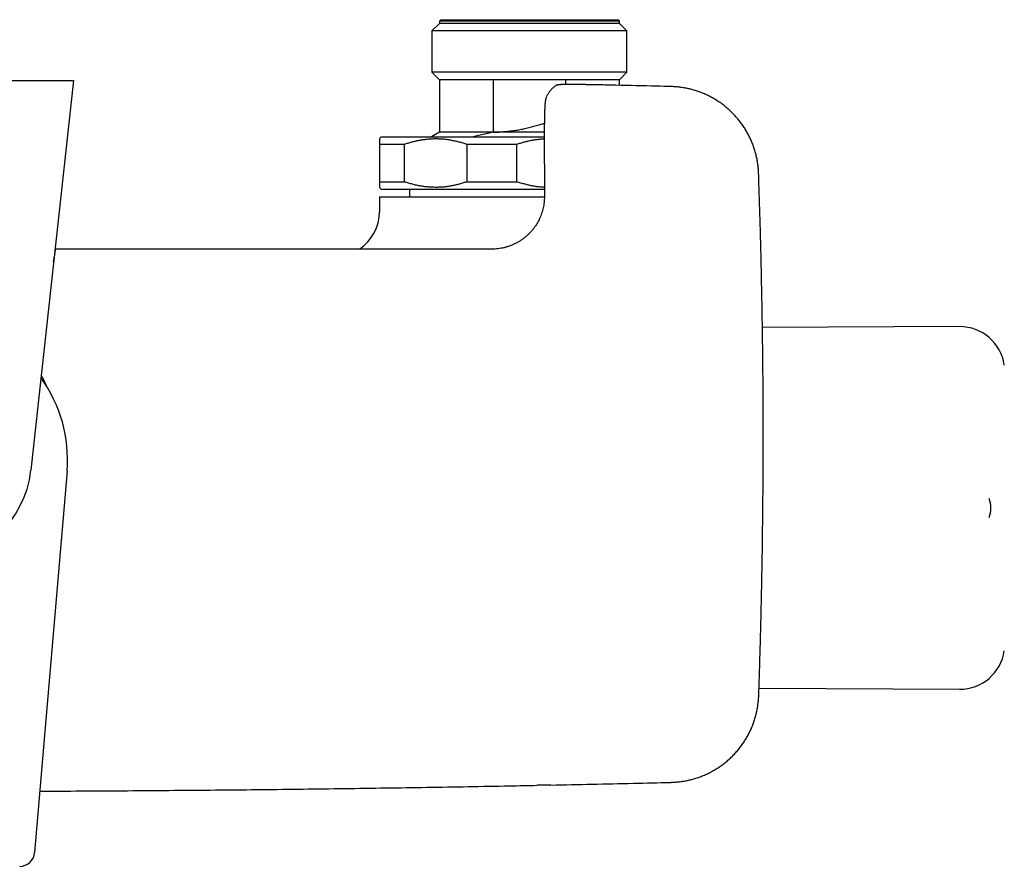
# Model space of a CAD drawing. Header units: millimetres. Extents: x 8 to 806, y 12 to 1720.
# Tile 6 of 128: x 444 to 575, y 747 to 860. Entities that reach past the tile are written whole.
import ezdxf

# ---------------------------------------------------------------- set-up
doc = ezdxf.new("R2010")
doc.units = ezdxf.units.MM

msp = doc.modelspace()

# ---------------------------------------------------------------- linework, layer by layer
at = {"color": 7, "linetype": 'Continuous', "lineweight": 30}
for p, q in [((499.5, 859.71), (498.5, 858.71)), ((499.7, 860.21), (499.5, 860.01)), ((499.5, 860.01), (499.5, 859.71)), ((511.5, 860.01), (499.5, 860.01)), ((511.5, 859.71), (499.5, 859.71)), ((499.7, 860.21), (511.5, 860.21)), ((511.5, 860.21), (523.3, 860.21)), ((523.5, 860.01), (511.5, 860.01)), ((523.5, 859.71), (511.5, 859.71)), ((523.5, 860.01), (523.3, 860.21)), ((523.5, 859.71), (523.5, 860.01)), ((524.5, 858.71), (523.5, 859.71)), ((498.5, 858.71), (498.5, 853.21)), ((511.5, 858.71), (498.5, 858.71)), ((524.5, 858.71), (511.5, 858.71)), ((524.5, 853.21), (524.5, 858.71)), ((498.5, 853.21), (499.5, 852.21)), ((511.5, 853.21), (498.5, 853.21)), ((524.5, 853.21), (511.5, 853.21)), ((523.5, 852.21), (524.5, 853.21)), ((413.34, 852.12), (449.66, 852.12)), ((450.67, 852.12), (445, 800.13)), ((449.66, 852.12), (450.67, 852.12)), ((499.5, 852.21), (499.5, 845.21)), ((506.7, 852.21), (499.5, 852.21)), ((516.3, 852.21), (506.7, 852.21)), ((506.7, 845.22), (506.7, 852.21)), ((523.5, 852.21), (516.3, 852.21)), ((516.3, 852.21), (516.3, 851.57)), ((523.5, 851.46), (523.5, 852.21)), ((530.38, 851.3), (530.37, 851.3)), ((513.77, 849.95), (513.78, 849.96)), ((513.78, 849.98), (513.79, 849.98)), ((513.69, 849.72), (513.68, 849.7)), ((513.68, 849.7), (513.68, 849.7)), ((491.75, 844.6), (491.5, 844.35)), ((491.75, 844.6), (513.49, 844.6)), ((499.5, 845.21), (498.44, 844.6)), ((506.7, 845.21), (499.5, 845.21)), ((506.7, 845.22), (506.7, 845.21)), ((513.49, 845.21), (506.7, 845.21)), ((513.49, 845.35), (513.5, 836.63)), ((491.5, 843.6), (494.84, 843.6)), ((491.5, 843.6), (491.5, 838.6)), ((494.84, 838.6), (494.84, 843.6)), ((503.16, 843.6), (509.84, 843.6)), ((503.16, 843.6), (503.16, 838.6)), ((509.84, 838.6), (509.84, 843.6)), ((542.07, 839.73), (542.07, 839.74)), ((491.5, 838.6), (494.84, 838.6)), ((503.16, 838.6), (509.84, 838.6)), ((491.5, 837.85), (491.75, 837.6)), ((491.5, 836.6), (491.5, 834.6)), ((491.5, 836.6), (513.5, 836.6)), ((491.75, 837.6), (513.5, 837.6)), ((495.5, 837.6), (495.5, 836.6)), ((448.02, 827.88), (448.14, 828.74)), ((448.12, 828.6), (448.1, 828.6)), ((568.89, 819.28), (542.58, 819.16)), ((449.83, 800.05), (446.87, 765.27)), ((542.13, 771.05), (568.89, 770.93)), ((542.09, 770.08), (542.09, 770.09)), ((446.87, 765.27), (445.51, 749.14)), ((514.37, 758.15), (512.52, 758.12)), ((530.39, 758.51), (530.4, 758.51))]:
    msp.add_line(p, q, dxfattribs=at)
for centre, radius, start, end in [((515.39, 850.72), 0.799, 117.7045, 125.9592), ((485.5, 834.6), 6, 303.8195, 0), ((568.91, 813.28), 6, 8.4268, 90.25), ((431.5, 801.6), 18.39, 355.1491, 36.1978), ((431.5, 804.6), 17, 23.242, 28.9149), ((431.5, 801.6), 13.58, 186.2249, 353.7751), ((569.05, 795.1), 4, 341.3001, 18.7191), ((568.91, 776.93), 6, 269.75, 351.5732), ((443.51, 749.31), 2, 270.0093, 355.1491)]:
    msp.add_arc(centre, radius, start, end, dxfattribs=at)
for points, knots in [([(514.92, 851.37), (514.92, 851.37), (514.88, 851.34), (514.81, 851.28), (514.7, 851.19), (514.6, 851.09), (514.49, 850.99), (514.39, 850.87), (514.29, 850.75), (514.19, 850.62), (514.09, 850.48), (513.99, 850.32), (513.89, 850.16), (513.82, 850.04), (513.79, 849.98)], [0, 0, 0, 0, 0.003212, 0.085439, 0.169618, 0.255233, 0.341822, 0.429001, 0.51647, 0.604525, 0.70032, 0.799178, 0.900064, 1, 1, 1, 1]), ([(520.8, 851.52), (520.74, 851.52), (520.61, 851.52), (520.42, 851.53), (520.24, 851.53), (520.06, 851.53), (519.87, 851.54), (519.67, 851.54), (519.48, 851.55), (519.28, 851.55), (519.09, 851.55), (518.9, 851.55), (518.71, 851.56), (518.52, 851.56), (518.34, 851.56), (518.16, 851.56), (517.98, 851.57), (517.81, 851.57), (517.64, 851.57), (517.48, 851.57), (517.32, 851.57), (517.17, 851.57), (517.03, 851.57), (516.89, 851.57), (516.75, 851.57), (516.62, 851.57), (516.49, 851.57), (516.37, 851.57), (516.25, 851.57), (516.14, 851.57), (516.04, 851.56), (515.94, 851.56), (515.85, 851.56), (515.76, 851.56), (515.68, 851.55), (515.6, 851.55), (515.52, 851.54), (515.45, 851.54), (515.38, 851.53), (515.33, 851.53), (515.29, 851.52), (515.25, 851.51), (515.21, 851.5), (515.16, 851.49), (515.11, 851.47), (515.06, 851.45), (515.03, 851.43), (515.02, 851.43)], [0, 0, 0, 0, 0.023393, 0.045267, 0.065898, 0.087189, 0.11096, 0.13474, 0.158549, 0.182414, 0.206363, 0.23042, 0.25461, 0.278959, 0.303452, 0.327824, 0.352021, 0.37607, 0.399981, 0.423766, 0.44744, 0.471019, 0.494522, 0.517957, 0.541368, 0.56518, 0.589099, 0.613129, 0.637276, 0.661552, 0.685968, 0.710549, 0.735331, 0.760372, 0.785776, 0.811721, 0.838559, 0.867076, 0.89962, 0.920688, 0.933832, 0.945098, 0.955841, 0.967562, 0.979104, 0.991828, 1, 1, 1, 1]), ([(530.37, 851.3), (529.74, 851.31), (527.29, 851.37), (524.1, 851.45), (521.53, 851.5), (520.8, 851.52)], [0, 0, 0, 0, 0.196641, 0.770712, 1, 1, 1, 1]), ([(542.07, 839.74), (542.07, 839.82), (542.06, 839.99), (542.04, 840.27), (542.01, 840.56), (541.98, 840.86), (541.94, 841.16), (541.89, 841.45), (541.83, 841.74), (541.77, 842.03), (541.7, 842.32), (541.62, 842.61), (541.53, 842.9), (541.44, 843.18), (541.34, 843.46), (541.23, 843.74), (541.12, 844.02), (541, 844.29), (540.87, 844.56), (540.74, 844.82), (540.6, 845.09), (540.45, 845.35), (540.3, 845.6), (540.14, 845.86), (539.97, 846.1), (539.8, 846.35), (539.62, 846.59), (539.43, 846.82), (539.24, 847.05), (539.05, 847.28), (538.85, 847.5), (538.64, 847.71), (538.43, 847.92), (538.21, 848.13), (537.99, 848.33), (537.77, 848.52), (537.53, 848.71), (537.3, 848.89), (537.06, 849.07), (536.81, 849.24), (536.57, 849.4), (536.31, 849.56), (536.06, 849.71), (535.8, 849.86), (535.53, 850), (535.26, 850.13), (534.99, 850.25), (534.72, 850.37), (534.44, 850.48), (534.16, 850.59), (533.88, 850.69), (533.6, 850.78), (533.31, 850.86), (533.03, 850.94), (532.74, 851.01), (532.44, 851.07), (532.15, 851.12), (531.85, 851.17), (531.56, 851.21), (531.26, 851.25), (530.96, 851.27), (530.67, 851.29), (530.48, 851.3), (530.38, 851.3)], [0, 0, 0, 0, 0.012914, 0.029338, 0.045779, 0.062235, 0.078701, 0.095175, 0.111679, 0.128047, 0.144452, 0.160924, 0.177443, 0.193989, 0.210544, 0.227079, 0.243574, 0.26001, 0.276366, 0.292699, 0.309126, 0.325594, 0.342093, 0.358613, 0.375142, 0.39167, 0.408183, 0.424672, 0.441128, 0.457533, 0.473925, 0.490355, 0.506811, 0.523286, 0.539773, 0.556265, 0.572751, 0.589226, 0.60568, 0.622112, 0.6385, 0.654862, 0.671297, 0.687786, 0.704311, 0.720854, 0.737393, 0.753906, 0.770374, 0.786778, 0.803115, 0.819462, 0.835883, 0.852359, 0.868876, 0.885418, 0.901966, 0.9185, 0.935003, 0.95146, 0.967844, 0.984165, 1, 1, 1, 1]), ([(513.75, 849.91), (513.75, 849.91), (513.74, 849.89), (513.73, 849.87), (513.72, 849.83), (513.71, 849.8), (513.7, 849.76), (513.69, 849.74), (513.69, 849.72), (513.69, 849.72)], [0, 0, 0, 0, 0.025369, 0.179116, 0.343466, 0.52474, 0.73162, 0.976601, 1, 1, 1, 1]), ([(513.68, 849.7), (513.68, 849.67), (513.66, 849.6), (513.65, 849.51), (513.63, 849.44), (513.63, 849.38), (513.62, 849.33), (513.61, 849.29), (513.61, 849.25), (513.6, 849.2), (513.6, 849.13), (513.59, 849.06), (513.58, 848.98), (513.57, 848.9), (513.57, 848.82), (513.56, 848.75), (513.56, 848.69), (513.56, 848.62), (513.55, 848.56), (513.55, 848.45), (513.54, 848.31), (513.53, 848.15), (513.53, 848.02), (513.53, 847.92), (513.52, 847.83), (513.52, 847.76), (513.52, 847.7), (513.52, 847.65), (513.52, 847.6), (513.52, 847.53), (513.51, 847.45), (513.51, 847.35), (513.51, 847.24), (513.51, 847.1), (513.5, 846.93), (513.5, 846.76), (513.5, 846.6), (513.5, 846.43), (513.49, 846.25), (513.49, 846.05), (513.49, 845.84), (513.49, 845.6), (513.49, 845.43), (513.49, 845.35)], [0, 0, 0, 0, 0.022496, 0.04492, 0.06241, 0.075896, 0.087652, 0.097743, 0.109168, 0.12396, 0.139767, 0.16463, 0.190339, 0.218183, 0.24627, 0.267535, 0.286308, 0.302742, 0.321911, 0.345498, 0.392475, 0.437466, 0.465798, 0.491178, 0.512216, 0.528407, 0.53903, 0.550661, 0.563448, 0.577378, 0.594307, 0.615448, 0.640665, 0.66985, 0.702953, 0.740027, 0.769048, 0.800328, 0.834063, 0.870518, 0.910032, 0.953026, 1, 1, 1, 1]), ([(506.7, 845.22), (506.94, 845.22), (507.41, 845.23), (508.11, 845.28), (508.81, 845.35), (509.52, 845.44), (510.22, 845.56), (510.91, 845.7), (511.6, 845.86), (512.28, 846.04), (512.91, 846.21), (513.32, 846.34), (513.5, 846.39)], [0, 0, 0, 0, 0.101781, 0.203596, 0.305381, 0.408248, 0.511145, 0.614021, 0.715511, 0.817031, 0.91856, 1, 1, 1, 1]), ([(506.7, 845.21), (506.57, 845.18), (506.31, 845.12), (505.92, 845.03), (505.52, 844.94), (505.13, 844.85), (504.74, 844.76), (504.38, 844.68), (504.15, 844.63), (504.05, 844.6)], [0, 0, 0, 0, 0.1468, 0.293777, 0.442133, 0.590488, 0.739589, 0.88869, 1, 1, 1, 1]), ([(491.5, 844.35), (491.5, 844.35), (491.5, 844.35), (491.5, 844.33), (491.5, 844.29), (491.5, 844.23), (491.5, 844.16), (491.5, 844.08), (491.5, 843.98), (491.5, 843.87), (491.5, 843.74), (491.5, 843.65), (491.5, 843.6)], [0, 0, 0, 0, 0.0827123, 0.2016174, 0.3005344, 0.3994521, 0.4987454, 0.5980395, 0.6983779, 0.7987174, 0.8993582, 1, 1, 1, 1]), ([(494.84, 843.6), (495, 843.66), (495.32, 843.77), (495.81, 843.91), (496.3, 844.04), (496.79, 844.14), (497.29, 844.23), (497.8, 844.29), (498.31, 844.34), (498.83, 844.36), (499.36, 844.35), (499.91, 844.32), (500.45, 844.27), (500.99, 844.18), (501.54, 844.07), (502.08, 843.94), (502.62, 843.79), (502.98, 843.66), (503.16, 843.6)], [0, 0, 0, 0, 0.0592425, 0.1185152, 0.1777824, 0.2370173, 0.2974128, 0.3578517, 0.4182871, 0.4786781, 0.54299, 0.6073567, 0.6717267, 0.7360433, 0.8020046, 0.8680116, 0.9340271, 1, 1, 1, 1]), ([(509.84, 843.6), (510, 843.66), (510.32, 843.77), (510.81, 843.91), (511.3, 844.04), (511.79, 844.14), (512.29, 844.23), (512.8, 844.29), (513.2, 844.33), (513.43, 844.34), (513.49, 844.34)], [0, 0, 0, 0, 0.134669, 0.269406, 0.404131, 0.538782, 0.676072, 0.81346, 0.950841, 1, 1, 1, 1]), ([(542.09, 770.09), (542.1, 770.21), (542.13, 771.24), (542.2, 773.18), (542.28, 775.89), (542.35, 778.61), (542.42, 781.33), (542.48, 784.05), (542.53, 786.77), (542.58, 789.5), (542.61, 792.22), (542.64, 794.94), (542.67, 797.67), (542.68, 800.39), (542.69, 803.11), (542.69, 805.84), (542.68, 808.56), (542.67, 811.28), (542.65, 814.01), (542.62, 816.73), (542.58, 819.45), (542.54, 822.18), (542.48, 824.9), (542.43, 827.62), (542.36, 830.35), (542.29, 833.07), (542.2, 835.79), (542.13, 838.01), (542.09, 839.32), (542.07, 839.73)], [0, 0, 0, 0, 0.005367, 0.044341, 0.083302, 0.122332, 0.161434, 0.200535, 0.239635, 0.278736, 0.317836, 0.356937, 0.396038, 0.43514, 0.474243, 0.513344, 0.552445, 0.591546, 0.630647, 0.669749, 0.708851, 0.747953, 0.787054, 0.826155, 0.865256, 0.904357, 0.943461, 0.982556, 1, 1, 1, 1]), ([(491.5, 838.6), (491.5, 838.56), (491.5, 838.47), (491.5, 838.34), (491.5, 838.23), (491.5, 838.13), (491.5, 838.05), (491.5, 837.98), (491.5, 837.92), (491.5, 837.88), (491.5, 837.86), (491.5, 837.86), (491.5, 837.86)], [0, 0, 0, 0, 0.099014, 0.198027, 0.297318, 0.396608, 0.496861, 0.597114, 0.697748, 0.798382, 0.914063, 1, 1, 1, 1]), ([(503.16, 838.6), (503, 838.55), (502.68, 838.44), (502.19, 838.3), (501.7, 838.17), (501.21, 838.07), (500.71, 837.98), (500.2, 837.91), (499.69, 837.87), (499.17, 837.85), (498.64, 837.86), (498.09, 837.89), (497.55, 837.94), (497.01, 838.03), (496.46, 838.13), (495.92, 838.27), (495.38, 838.42), (495.02, 838.54), (494.84, 838.6)], [0, 0, 0, 0, 0.059242, 0.118515, 0.177782, 0.237017, 0.297413, 0.357852, 0.418287, 0.478678, 0.54299, 0.607357, 0.671727, 0.736043, 0.802005, 0.868012, 0.934027, 1, 1, 1, 1]), ([(513.5, 837.87), (513.36, 837.87), (513.05, 837.89), (512.55, 837.94), (512.01, 838.03), (511.46, 838.13), (510.92, 838.27), (510.38, 838.42), (510.02, 838.54), (509.84, 838.6)], [0, 0, 0, 0, 0.108406, 0.254574, 0.400621, 0.550402, 0.700287, 0.850192, 1, 1, 1, 1]), ([(513.5, 836.63), (513.5, 836.5), (513.49, 836.24), (513.46, 835.86), (513.41, 835.49), (513.34, 835.12), (513.25, 834.75), (513.14, 834.4), (513.01, 834.05), (512.87, 833.71), (512.71, 833.38), (512.53, 833.07), (512.34, 832.77), (512.12, 832.44), (511.85, 832.1), (511.53, 831.75), (511.2, 831.43), (510.86, 831.14), (510.49, 830.87), (510.12, 830.63), (509.73, 830.41), (509.34, 830.22), (508.94, 830.06), (508.53, 829.92), (508.13, 829.81), (507.72, 829.72), (507.31, 829.66), (506.9, 829.62), (506.62, 829.62), (506.49, 829.62)], [0, 0, 0, 0, 0.035284, 0.069892, 0.104203, 0.138517, 0.172561, 0.206355, 0.240034, 0.273511, 0.30638, 0.338923, 0.37145, 0.403933, 0.446724, 0.489095, 0.531091, 0.572509, 0.613402, 0.653837, 0.693872, 0.733563, 0.772904, 0.811706, 0.850024, 0.887938, 0.925525, 0.962856, 1, 1, 1, 1]), ([(448.24, 829.5), (448.24, 829.49), (448.24, 829.46), (448.23, 829.39), (448.22, 829.31), (448.2, 829.21), (448.19, 829.09), (448.17, 828.98), (448.16, 828.86), (448.14, 828.78), (448.14, 828.74)], [0, 0, 0, 0, 0.129022, 0.258048, 0.387032, 0.516021, 0.64577, 0.775522, 0.887761, 1, 1, 1, 1]), ([(448.26, 829.63), (448.26, 829.63), (448.26, 829.63), (448.26, 829.62), (448.25, 829.59), (448.25, 829.55), (448.24, 829.52), (448.24, 829.5)], [0, 0, 0, 0, 0.093785, 0.318495, 0.543929, 0.771588, 1, 1, 1, 1]), ([(506.49, 829.62), (505.51, 829.62), (503.56, 829.62), (500.65, 829.62), (497.77, 829.62), (494.92, 829.62), (492.1, 829.62), (489.31, 829.62), (486.62, 829.62), (484.04, 829.62), (481.56, 829.62), (479.1, 829.62), (476.67, 829.63), (474.26, 829.63), (471.88, 829.63), (469.52, 829.63), (467.19, 829.63), (464.88, 829.63), (462.6, 829.63), (460.34, 829.63), (458.15, 829.63), (456.02, 829.63), (453.96, 829.63), (451.92, 829.63), (450.02, 829.63), (448.8, 829.63), (448.26, 829.63)], [0, 0, 0, 0, 0.050465, 0.100424, 0.149878, 0.198827, 0.24727, 0.295208, 0.342641, 0.385677, 0.42829, 0.470477, 0.512241, 0.553581, 0.594496, 0.634987, 0.675054, 0.714697, 0.753916, 0.792711, 0.831082, 0.866872, 0.902286, 0.937322, 0.971981, 1, 1, 1, 1]), ([(530.4, 758.51), (530.48, 758.51), (530.66, 758.52), (530.94, 758.53), (531.23, 758.56), (531.53, 758.59), (531.83, 758.63), (532.12, 758.68), (532.41, 758.73), (532.71, 758.79), (533, 758.86), (533.28, 758.93), (533.57, 759.02), (533.86, 759.11), (534.14, 759.2), (534.42, 759.31), (534.7, 759.42), (534.97, 759.54), (535.24, 759.66), (535.51, 759.79), (535.77, 759.93), (536.03, 760.07), (536.29, 760.22), (536.55, 760.38), (536.8, 760.54), (537.04, 760.71), (537.28, 760.89), (537.52, 761.07), (537.75, 761.26), (537.98, 761.45), (538.2, 761.65), (538.42, 761.85), (538.63, 762.06), (538.84, 762.28), (539.04, 762.5), (539.24, 762.72), (539.43, 762.95), (539.61, 763.19), (539.79, 763.42), (539.96, 763.67), (540.13, 763.91), (540.29, 764.16), (540.44, 764.42), (540.59, 764.68), (540.73, 764.94), (540.87, 765.21), (541, 765.48), (541.12, 765.75), (541.24, 766.03), (541.34, 766.3), (541.44, 766.58), (541.54, 766.86), (541.62, 767.15), (541.7, 767.44), (541.78, 767.73), (541.84, 768.02), (541.9, 768.31), (541.95, 768.61), (541.99, 768.9), (542.03, 769.2), (542.06, 769.49), (542.08, 769.79), (542.09, 769.98), (542.09, 770.08)], [0, 0, 0, 0, 0.01311, 0.029528, 0.045963, 0.062412, 0.078871, 0.095339, 0.111836, 0.128198, 0.144596, 0.161061, 0.177573, 0.194113, 0.210661, 0.22719, 0.243678, 0.260108, 0.276457, 0.292784, 0.309204, 0.325666, 0.342158, 0.358671, 0.375194, 0.391715, 0.408221, 0.424704, 0.441153, 0.457552, 0.473937, 0.490361, 0.506811, 0.523279, 0.539759, 0.556244, 0.572724, 0.589192, 0.60564, 0.622065, 0.638447, 0.654803, 0.671231, 0.687713, 0.704231, 0.720767, 0.7373, 0.753806, 0.770268, 0.786666, 0.802996, 0.819337, 0.835751, 0.852221, 0.868731, 0.885266, 0.901808, 0.918335, 0.934832, 0.951282, 0.967659, 0.983974, 1, 1, 1, 1]), ([(446.2, 757.34), (446.89, 757.34), (449.41, 757.35), (453.77, 757.37), (459.28, 757.41), (464.79, 757.45), (470.3, 757.5), (475.81, 757.55), (481.32, 757.62), (486.82, 757.69), (492.33, 757.77), (497.84, 757.85), (503.35, 757.94), (508.24, 758.03), (511.29, 758.09), (512.51, 758.12)], [0, 0, 0, 0, 0.031022, 0.11411, 0.197214, 0.280325, 0.36343, 0.44652, 0.529584, 0.612614, 0.695649, 0.778717, 0.861809, 0.944915, 1, 1, 1, 1]), ([(514.37, 758.15), (516.2, 758.19), (519.87, 758.27), (525.22, 758.39), (528.72, 758.47), (530.39, 758.51)], [0, 0, 0, 0, 0.343743, 0.687415, 1, 1, 1, 1])]:
    msp.add_open_spline(points, degree=3, knots=knots, dxfattribs=at)

doc.saveas('drawing.dxf')
